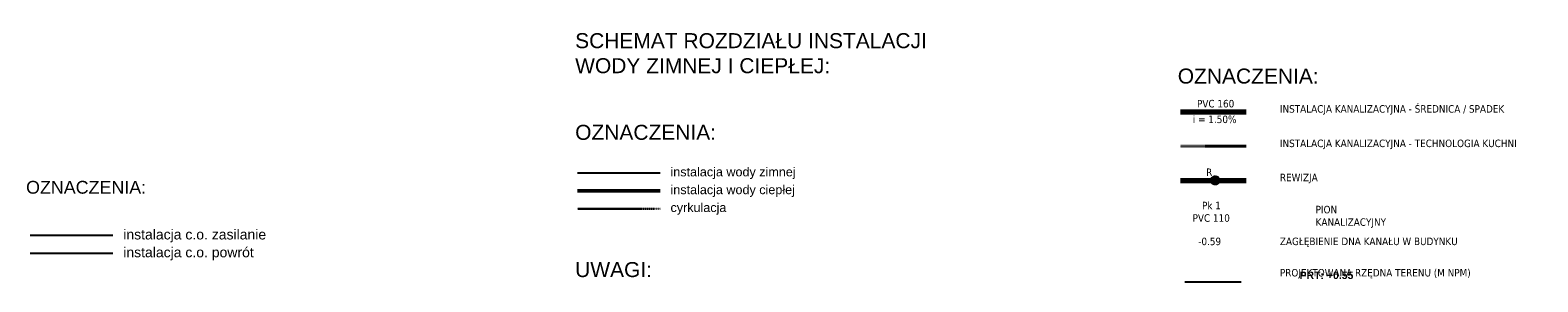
# Model space of a CAD drawing. Header units: millimetres. Extents: x -6697 to 21546, y -3389 to 18959.
# Tile 140 of 153: x 6083 to 9097, y 10651 to 11155. Entities that reach past the tile are written whole.
import ezdxf

# ---------------------------------------------------------------- set-up
doc = ezdxf.new("R2010")
doc.units = ezdxf.units.MM
doc.linetypes.add('DASHDOT', pattern=[1, 0.5, -0.25, 0, -0.25])
doc.linetypes.add('DASHED', pattern=[0.75, 0.5, -0.25])
for name, color, linetype, lineweight, true_color in [('2DH_PLS_P', 5, 'Continuous', 25, 0x0000ff), ('2DH_PLS_Z', 240, 'Continuous', 25, 0xff003f), ('2DS_PLS_CW', 20, 'Continuous', 50, 0xff3f00), ('2DS_PLS_CYR', 6, 'DASHDOT', 50, 0xff00ff), ('2DS_PLS_KAN', 7, 'Continuous', 70, 0xa50000), ('2DS_PLS_odpow', 7, 'DASHED', 40, 0x1f007f)]:
    doc.layers.add(name, color=color, linetype=linetype, lineweight=lineweight, true_color=true_color)
doc.layers.add('JK-linie pomocnicze', color=40, linetype='Continuous', true_color=0xffbf00)
for name, color, linetype in [('JK-opis', 131, 'Continuous'), ('opisy', 7, 'Continuous'), ('opisy w tabelce', 131, 'Continuous')]:
    doc.layers.add(name, color=color, linetype=linetype)
doc.styles.add('Arial', font='arial.ttf')
doc.styles.get("Standard").update_dxf_attribs({"font": 'arial.ttf'})

msp = doc.modelspace()

# ---------------------------------------------------------------- linework, layer by layer
at = {"layer": '2DH_PLS_P'}
for p, q in [((7341.95, 10869), (7176.67, 10869)), ((6247.85, 10708.26), (6082.57, 10708.26))]:
    msp.add_line(p, q, dxfattribs=at)
at = {"layer": '2DH_PLS_Z'}
msp.add_line((6247.85, 10743.92), (6082.57, 10743.92), dxfattribs=at)
at = {"layer": '2DS_PLS_CW', "ltscale": 0.5}
msp.add_line((7341.95, 10833.34), (7176.67, 10833.34), dxfattribs=at)
at = {"layer": '2DS_PLS_CYR', "lineweight": 30, "ltscale": 0.7}
msp.add_line((7341.95, 10797.68), (7176.67, 10797.68), dxfattribs=at)
at = {"layer": '2DS_PLS_KAN'}
for p, q in [((8382.47, 10991.41), (8514, 10991.41)), ((8382.47, 10854.29), (8447.01, 10854.29)), ((8457.01, 10854.29), (8514, 10854.29))]:
    msp.add_line(p, q, dxfattribs=at)
msp.add_circle((8452.01, 10854.29), 5, dxfattribs=at)
at = {"layer": '2DS_PLS_odpow', "ltscale": 0.2}
msp.add_line((8382.47, 10922.49), (8514, 10922.49), dxfattribs=at)
at = {"layer": 'JK-linie pomocnicze'}
msp.add_line((8391.11, 10651.4), (8504.12, 10651.4), dxfattribs=at)

# ---------------------------------------------------------------- texts
at = {"layer": 'JK-opis', "char_height": 15, "attachment_point": 1}
for s, width, heights, insert in [('\\pi15.65977;{\\fTahoma|b0|i0|c238|p34;PVC 160}', 105.2719, [0.201], (8399.88, 11015.16)), ('\\pi6.8242;{\\fTahoma|b0|i0|c238|p34;i = 1.50%}', 104.1319, [0.201], (8400.27, 10983.87)), ('\\pi35.71244;{\\fTahoma|b0|i0|c238|p34;R}', 83.0401, [0.201], (8398.03, 10878.04)), ('\\pi25.43274;{\\fTahoma|b0|i0|c238|p34;Pk 1\\P\\pi6.53919;PVC 110}', 87.0307, [46.06], (8400.14, 10811.55)), ('\\pi18.35225;{\\fTahoma|b0|i0|c238|p34;-0.59}', 82.4701, [0.201], (8399.6, 10739.75))]:
    msp.add_mtext_dynamic_manual_height_columns(s, width=width, gutter_width=64.3, heights=heights, dxfattribs=dict(at, insert=insert))
at = {"layer": 'opisy', "char_height": 30, "attachment_point": 1}
for s, insert, width in [('SCHEMAT ROZDZIAŁU INSTALACJI WODY ZIMNEJ I CIEPŁEJ:', (7172.23, 11148.62), 716.9083), ('{\\fArial|b0|i0|c238|p34;OZNACZENIA:}', (8377.08, 11077.86), 544.3398), ('{\\fArial|b0|i0|c238|p34;OZNACZENIA:}', (7172.23, 10965.36), 544.3398), ('{\\fArial|b0|i0|c238|p34;UWAGI:}', (7172.23, 10690.95), 544.3398)]:
    msp.add_mtext(s, dxfattribs=dict(at, insert=insert, width=width))
at = {"layer": 'opisy', "char_height": 15, "attachment_point": 1}
for s, width, gutter_width, insert in [('{\\fTahoma|b0|i0|c238|p34;INSTALACJA KANALIZACYJNA - ŚREDNICA / SPADEK}', 566.5968, 502.11, (8581.21, 11004.72)), ('{\\fTahoma|b0|i0|c238|p34;INSTALACJA KANALIZACYJNA - TECHNOLOGIA KUCHNI}', 573.2547, 114.32, (8581.21, 10935.8)), ('{\\fTahoma|b0|i0|c238|p34;REWIZJA}', 7.1342, 64.3, (8581.21, 10867.6)), ('{\\fTahoma|b0|i0|c238|p34;ZAGŁĘBIENIE DNA KANAŁU W BUDYNKU}', 454.0594, 0, (8581.21, 10739.86)), ('{\\fTahoma|b0|i0|c238|p34;PROJEKTOWANA RZĘDNA TERENU (M NPM)}', 454.0594, 0, (8581.21, 10677.12))]:
    msp.add_mtext_dynamic_manual_height_columns(s, width=width, gutter_width=gutter_width, heights=[0.201], dxfattribs=dict(at, insert=insert))
at = {"layer": 'opisy', "style": 'Arial'}
for s, insert, char_height, width, attachment_point in [('instalacja wody zimnej', (7362.83, 10856.9), 18, 551.9647, 7), ('instalacja wody ciepłej', (7362.83, 10821.24), 18, 545.2142, 7), ('cyrkulacja', (7362.83, 10785.58), 18, 545.2142, 7), ('instalacja c.o. zasilanie', (6268.72, 10743.16), 20, 1050.8969, 4), ('instalacja c.o. powrót', (6268.72, 10707.5), 20, 1050.8969, 4)]:
    msp.add_mtext(s, dxfattribs=dict(at, insert=insert, char_height=char_height, width=width, attachment_point=attachment_point))
at = {"layer": 'opisy', "insert": (6194.43, 10840.29), "char_height": 25.56, "width": 688.2995, "attachment_point": 5, "line_spacing_factor": 0.9, "style": 'Arial'}
msp.add_mtext('{\\fArial|b0|i0|c238|p34;OZNACZENIA:}', dxfattribs=at)
at = {"layer": 'opisy'}
note = msp.add_mtext_dynamic_manual_height_columns('{\\fTahoma|b0|i0|c238|p34;PION }', width=7.1342, gutter_width=64.3, heights=[0.201, 0], dxfattribs=dict(at, insert=(8581.21, 10803.41), char_height=15, attachment_point=1))
for column, words in zip(note.columns.linked_columns, ['{\\fTahoma|b0|i0|c238|p34;KANALIZACYJNY}']):
    column.text = words
at = {"layer": 'opisy w tabelce', "insert": (8674.36, 10664.48), "char_height": 15, "width": 554.8641, "attachment_point": 5, "line_spacing_factor": 0.9, "style": 'Arial'}
msp.add_mtext('{\\fArial|b1|i0|c238|p34;PRT: +0.55}', dxfattribs=at)

doc.saveas('drawing.dxf')
